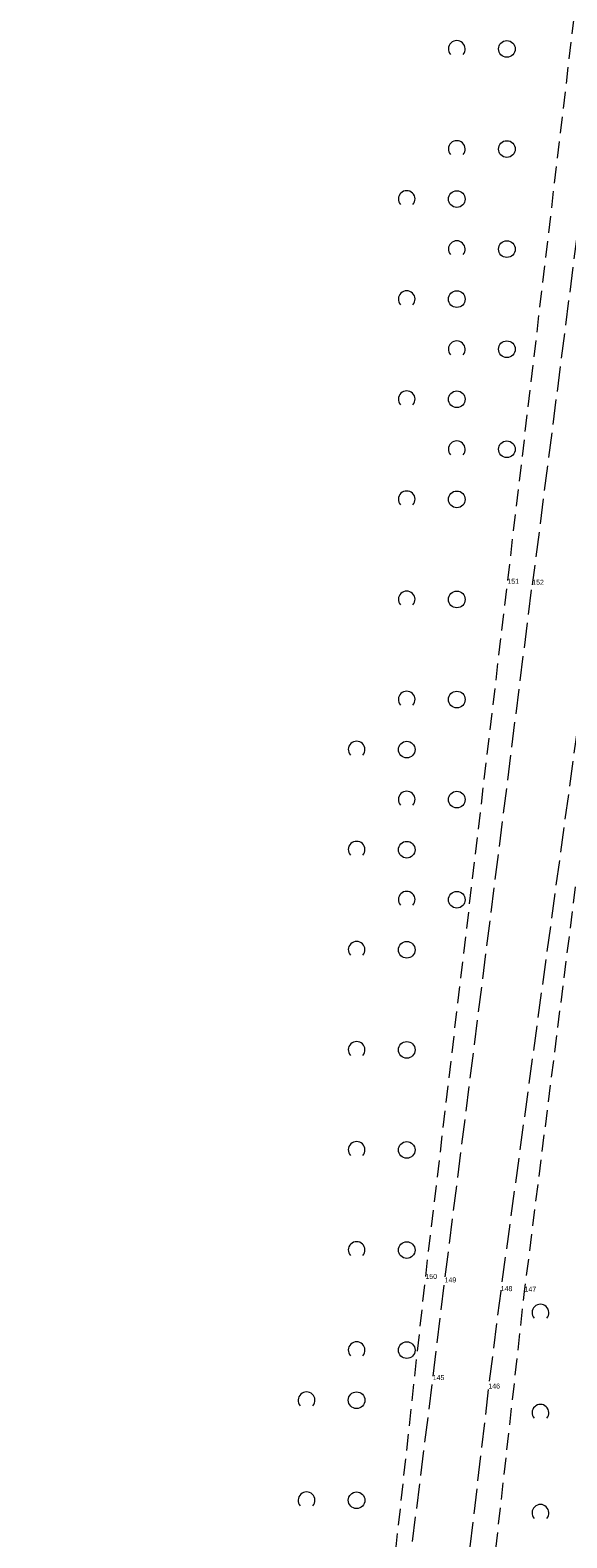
# Model space of a CAD drawing. Header units: metres. Extents: x 5550599 to 5555211, y 5707845 to 5713518.
# Tile 15 of 31: x 5555082 to 5555114, y 5708335 to 5708426. Entities that reach past the tile are written whole.
import ezdxf

# ---------------------------------------------------------------- set-up
doc = ezdxf.new("R2010")
doc.units = ezdxf.units.M
doc.header["$MEASUREMENT"] = 0
doc.linetypes.add('2 1', pattern=[3, 2, -1])
doc.linetypes.add('3 1', pattern=[4, 3, -1])
for name, color, linetype, lineweight in [('EGBADR_O - Numer porządkowy', 7, 'Continuous', 15), ('OTKJ - Jezdnia', 7, 'Continuous', 15), ('OTZK - Zadrzewienie lub zakrzewienie', 7, 'Continuous', 15)]:
    doc.layers.add(name, color=color, linetype=linetype, lineweight=lineweight)
doc.styles.add('MapaZas', font='arial.ttf', dxfattribs={"width": 0.87, "height": 0.9})

# ---------------------------------------------------------------- blocks, each defined once
blk = doc.blocks.new('OTZK_1149')
at = {"layer": 'OTZK - Zadrzewienie lub zakrzewienie', "color": 7, "linetype": 'Continuous', "lineweight": 18}
blk.add_circle((3, 0), 1, dxfattribs=at)
blk.add_arc((-3, 0), 1, 318.5904, 221.4096, dxfattribs=at)
blk = doc.blocks.new('OTZK_1162')
at = {"layer": 'OTZK - Zadrzewienie lub zakrzewienie', "color": 7, "linetype": 'Continuous', "lineweight": 18}
blk.add_circle((3, 0), 1, dxfattribs=at)
blk.add_arc((-3, 0), 1, 318.5904, 221.4096, dxfattribs=at)
blk = doc.blocks.new('OTZK_1175')
at = {"layer": 'OTZK - Zadrzewienie lub zakrzewienie', "color": 7, "linetype": 'Continuous', "lineweight": 18}
blk.add_circle((3, 0), 1, dxfattribs=at)
blk.add_arc((-3, 0), 1, 318.5904, 221.4096, dxfattribs=at)
blk = doc.blocks.new('*U92')
at = {"layer": 'OTZK - Zadrzewienie lub zakrzewienie', "color": 7, "linetype": 'Continuous', "lineweight": 18, "xscale": 0.5, "yscale": 0.5, "zscale": 0.5}
for name, p in [('OTZK_1175', (-3, 141)), ('OTZK_1162', (-3, 135)), ('OTZK_1149', (-3, 129))]:
    blk.add_blockref(name, p, dxfattribs=at)
blk = doc.blocks.new('OTZK_1402')
at = {"layer": 'OTZK - Zadrzewienie lub zakrzewienie', "color": 7, "linetype": 'Continuous', "lineweight": 18}
blk.add_circle((3, 0), 1, dxfattribs=at)
blk.add_arc((-3, 0), 1, 318.5904, 221.4096, dxfattribs=at)
blk = doc.blocks.new('OTZK_1403')
at = {"layer": 'OTZK - Zadrzewienie lub zakrzewienie', "color": 7, "linetype": 'Continuous', "lineweight": 18}
blk.add_circle((3, 0), 1, dxfattribs=at)
blk.add_arc((-3, 0), 1, 318.5904, 221.4096, dxfattribs=at)
blk = doc.blocks.new('OTZK_1404')
at = {"layer": 'OTZK - Zadrzewienie lub zakrzewienie', "color": 7, "linetype": 'Continuous', "lineweight": 18}
blk.add_circle((3, 0), 1, dxfattribs=at)
blk.add_arc((-3, 0), 1, 318.5904, 221.4096, dxfattribs=at)
blk = doc.blocks.new('OTZK_1405')
at = {"layer": 'OTZK - Zadrzewienie lub zakrzewienie', "color": 7, "linetype": 'Continuous', "lineweight": 18}
blk.add_circle((3, 0), 1, dxfattribs=at)
blk.add_arc((-3, 0), 1, 318.5904, 221.4096, dxfattribs=at)
blk = doc.blocks.new('OTZK_1406')
at = {"layer": 'OTZK - Zadrzewienie lub zakrzewienie', "color": 7, "linetype": 'Continuous', "lineweight": 18}
blk.add_circle((3, 0), 1, dxfattribs=at)
blk.add_arc((-3, 0), 1, 318.5904, 221.4096, dxfattribs=at)
blk = doc.blocks.new('OTZK_1407')
at = {"layer": 'OTZK - Zadrzewienie lub zakrzewienie', "color": 7, "linetype": 'Continuous', "lineweight": 18}
blk.add_circle((3, 0), 1, dxfattribs=at)
blk.add_arc((-3, 0), 1, 318.5904, 221.4096, dxfattribs=at)
blk = doc.blocks.new('OTZK_1408')
at = {"layer": 'OTZK - Zadrzewienie lub zakrzewienie', "color": 7, "linetype": 'Continuous', "lineweight": 18}
blk.add_circle((3, 0), 1, dxfattribs=at)
blk.add_arc((-3, 0), 1, 318.5904, 221.4096, dxfattribs=at)
blk = doc.blocks.new('OTZK_1409')
at = {"layer": 'OTZK - Zadrzewienie lub zakrzewienie', "color": 7, "linetype": 'Continuous', "lineweight": 18}
blk.add_circle((3, 0), 1, dxfattribs=at)
blk.add_arc((-3, 0), 1, 318.5904, 221.4096, dxfattribs=at)
blk = doc.blocks.new('OTZK_1410')
at = {"layer": 'OTZK - Zadrzewienie lub zakrzewienie', "color": 7, "linetype": 'Continuous', "lineweight": 18}
blk.add_circle((3, 0), 1, dxfattribs=at)
blk.add_arc((-3, 0), 1, 318.5904, 221.4096, dxfattribs=at)
blk = doc.blocks.new('OTZK_1411')
at = {"layer": 'OTZK - Zadrzewienie lub zakrzewienie', "color": 7, "linetype": 'Continuous', "lineweight": 18}
blk.add_circle((3, 0), 1, dxfattribs=at)
blk.add_arc((-3, 0), 1, 318.5904, 221.4096, dxfattribs=at)
blk = doc.blocks.new('OTZK_1412')
at = {"layer": 'OTZK - Zadrzewienie lub zakrzewienie', "color": 7, "linetype": 'Continuous', "lineweight": 18}
blk.add_circle((3, 0), 1, dxfattribs=at)
blk.add_arc((-3, 0), 1, 318.5904, 221.4096, dxfattribs=at)
blk = doc.blocks.new('OTZK_1413')
at = {"layer": 'OTZK - Zadrzewienie lub zakrzewienie', "color": 7, "linetype": 'Continuous', "lineweight": 18}
blk.add_circle((3, 0), 1, dxfattribs=at)
blk.add_arc((-3, 0), 1, 318.5904, 221.4096, dxfattribs=at)
blk = doc.blocks.new('OTZK_1414')
at = {"layer": 'OTZK - Zadrzewienie lub zakrzewienie', "color": 7, "linetype": 'Continuous', "lineweight": 18}
blk.add_circle((3, 0), 1, dxfattribs=at)
blk.add_arc((-3, 0), 1, 318.5904, 221.4096, dxfattribs=at)
blk = doc.blocks.new('OTZK_1415')
at = {"layer": 'OTZK - Zadrzewienie lub zakrzewienie', "color": 7, "linetype": 'Continuous', "lineweight": 18}
blk.add_circle((3, 0), 1, dxfattribs=at)
blk.add_arc((-3, 0), 1, 318.5904, 221.4096, dxfattribs=at)
blk = doc.blocks.new('OTZK_1416')
at = {"layer": 'OTZK - Zadrzewienie lub zakrzewienie', "color": 7, "linetype": 'Continuous', "lineweight": 18}
blk.add_circle((3, 0), 1, dxfattribs=at)
blk.add_arc((-3, 0), 1, 318.5904, 221.4096, dxfattribs=at)
blk = doc.blocks.new('OTZK_1417')
at = {"layer": 'OTZK - Zadrzewienie lub zakrzewienie', "color": 7, "linetype": 'Continuous', "lineweight": 18}
blk.add_circle((3, 0), 1, dxfattribs=at)
blk.add_arc((-3, 0), 1, 318.5904, 221.4096, dxfattribs=at)
blk = doc.blocks.new('OTZK_1418')
at = {"layer": 'OTZK - Zadrzewienie lub zakrzewienie', "color": 7, "linetype": 'Continuous', "lineweight": 18}
blk.add_circle((3, 0), 1, dxfattribs=at)
blk.add_arc((-3, 0), 1, 318.5904, 221.4096, dxfattribs=at)
blk = doc.blocks.new('OTZK_1419')
at = {"layer": 'OTZK - Zadrzewienie lub zakrzewienie', "color": 7, "linetype": 'Continuous', "lineweight": 18}
blk.add_circle((3, 0), 1, dxfattribs=at)
blk.add_arc((-3, 0), 1, 318.5904, 221.4096, dxfattribs=at)
blk = doc.blocks.new('OTZK_1420')
at = {"layer": 'OTZK - Zadrzewienie lub zakrzewienie', "color": 7, "linetype": 'Continuous', "lineweight": 18}
blk.add_circle((3, 0), 1, dxfattribs=at)
blk.add_arc((-3, 0), 1, 318.5904, 221.4096, dxfattribs=at)
blk = doc.blocks.new('OTZK_1421')
at = {"layer": 'OTZK - Zadrzewienie lub zakrzewienie', "color": 7, "linetype": 'Continuous', "lineweight": 18}
blk.add_circle((3, 0), 1, dxfattribs=at)
blk.add_arc((-3, 0), 1, 318.5904, 221.4096, dxfattribs=at)
blk = doc.blocks.new('OTZK_1422')
at = {"layer": 'OTZK - Zadrzewienie lub zakrzewienie', "color": 7, "linetype": 'Continuous', "lineweight": 18}
blk.add_circle((3, 0), 1, dxfattribs=at)
blk.add_arc((-3, 0), 1, 318.5904, 221.4096, dxfattribs=at)
blk = doc.blocks.new('OTZK_1423')
at = {"layer": 'OTZK - Zadrzewienie lub zakrzewienie', "color": 7, "linetype": 'Continuous', "lineweight": 18}
blk.add_circle((3, 0), 1, dxfattribs=at)
blk.add_arc((-3, 0), 1, 318.5904, 221.4096, dxfattribs=at)
blk = doc.blocks.new('*U1467')
at = {"layer": 'OTZK - Zadrzewienie lub zakrzewienie', "color": 7, "linetype": 'Continuous', "lineweight": 18, "xscale": 0.5, "yscale": 0.5, "zscale": 0.5}
for name, p in [('OTZK_1423', (4.5, 34.5)), ('OTZK_1422', (4.5, 28.5)), ('OTZK_1421', (1.5, 25.5)), ('OTZK_1420', (4.5, 22.5)), ('OTZK_1419', (1.5, 19.5)), ('OTZK_1418', (4.5, 16.5)), ('OTZK_1417', (1.5, 13.5)), ('OTZK_1416', (4.5, 10.5)), ('OTZK_1415', (1.5, 7.5)), ('OTZK_1414', (1.5, 1.5)), ('OTZK_1413', (1.5, -4.5)), ('OTZK_1412', (-1.5, -7.5)), ('OTZK_1411', (1.5, -10.5)), ('OTZK_1410', (-1.5, -13.5)), ('OTZK_1409', (1.5, -16.5)), ('OTZK_1408', (-1.5, -19.5)), ('OTZK_1407', (-1.5, -25.5)), ('OTZK_1406', (-1.5, -31.5)), ('OTZK_1405', (-1.5, -37.5)), ('OTZK_1404', (-1.5, -43.5)), ('OTZK_1403', (-4.5, -46.5)), ('OTZK_1402', (-4.5, -52.5))]:
    blk.add_blockref(name, p, dxfattribs=at)

msp = doc.modelspace()

# ---------------------------------------------------------------- linework, layer by layer
at = {"layer": 'OTKJ - Jezdnia', "color": 7, "linetype": '3 1', "lineweight": 18, "ltscale": 0.5}
msp.add_line((5555115.27, 5708419.31), (5555111.82, 5708392.34), dxfattribs=at)
at = {"layer": 'OTKJ - Jezdnia', "color": 7, "linetype": '3 1', "lineweight": 18, "ltscale": 0.5, "flags": 128}
for points in [[(5555103.164, 5708323.077), (5555105.86, 5708344.67), (5555106.57, 5708350.52), (5555111.82, 5708392.34)], [(5555115.6, 5708391.67), (5555109.93, 5708350), (5555109.19, 5708344.16), (5555106.68, 5708322.56)]]:
    msp.add_lwpolyline(points, dxfattribs=at)
at = {"layer": 'OTZK - Zadrzewienie lub zakrzewienie', "color": 7, "linetype": '2 1', "lineweight": 18, "ltscale": 0.5, "flags": 128}
for points in [[(5555081.745, 5708160.354), (5555083.58, 5708175.14), (5555090.61, 5708228.05), (5555095.95, 5708268.17), (5555099.63, 5708297.63), (5555105.42, 5708350.73), (5555110.33, 5708392.4), (5555117.11, 5708449.95), (5555122.26, 5708493.53), (5555122.14, 5708499.84), (5555119.13, 5708509.21), (5555115.37, 5708514.09), (5555111.93, 5708515.47)], [(5555173.837, 5707902.455), (5555164.29, 5707905.73), (5555159.091, 5707908.622), (5555155.541, 5707916.447), (5555151.685, 5707925.632), (5555145.765, 5707948.51), (5555137.31, 5707978.181), (5555127.744, 5708009.368), (5555118.953, 5708040.362), (5555109.685, 5708071.578), (5555100.023, 5708106.093), (5555094.674, 5708128.148), (5555091.27, 5708148.168), (5555090.03, 5708177.29), (5555091.77, 5708204.35), (5555101.03, 5708267.58), (5555104.68, 5708296.81), (5555108.29, 5708322.42), (5555111.36, 5708349.97), (5555116.59, 5708391.48), (5555123.17, 5708449.5), (5555128.57, 5708491.13), (5555130.5, 5708498.15), (5555132.5, 5708503.99), (5555136.11, 5708509.33), (5555145.33, 5708512.87)]]:
    msp.add_lwpolyline(points, dxfattribs=at)

# ---------------------------------------------------------------- block references
at = {"layer": 'OTZK - Zadrzewienie lub zakrzewienie', "color": 7, "linetype": 'Continuous', "lineweight": 18}
for name, p in [('*U1467', (5555104.3, 5708389.962)), ('*U92', (5555116.812, 5708207.712))]:
    msp.add_blockref(name, p, dxfattribs=at)

# ---------------------------------------------------------------- texts
at = {"layer": 'EGBADR_O - Numer porządkowy', "color": 5, "linetype": 'Continuous', "lineweight": 18, "style": 'MapaZas', "width": 0.8}
for s, p in [('151', (5555110.33, 5708392.4)), ('152', (5555111.82, 5708392.34)), ('150', (5555105.42, 5708350.73)), ('149', (5555106.57, 5708350.52)), ('148', (5555109.93, 5708350)), ('147', (5555111.36, 5708349.97)), ('145', (5555105.86, 5708344.67)), ('146', (5555109.19, 5708344.16))]:
    msp.add_text(s, height=0.3, dxfattribs=at).set_placement(p)

doc.saveas('drawing.dxf')
